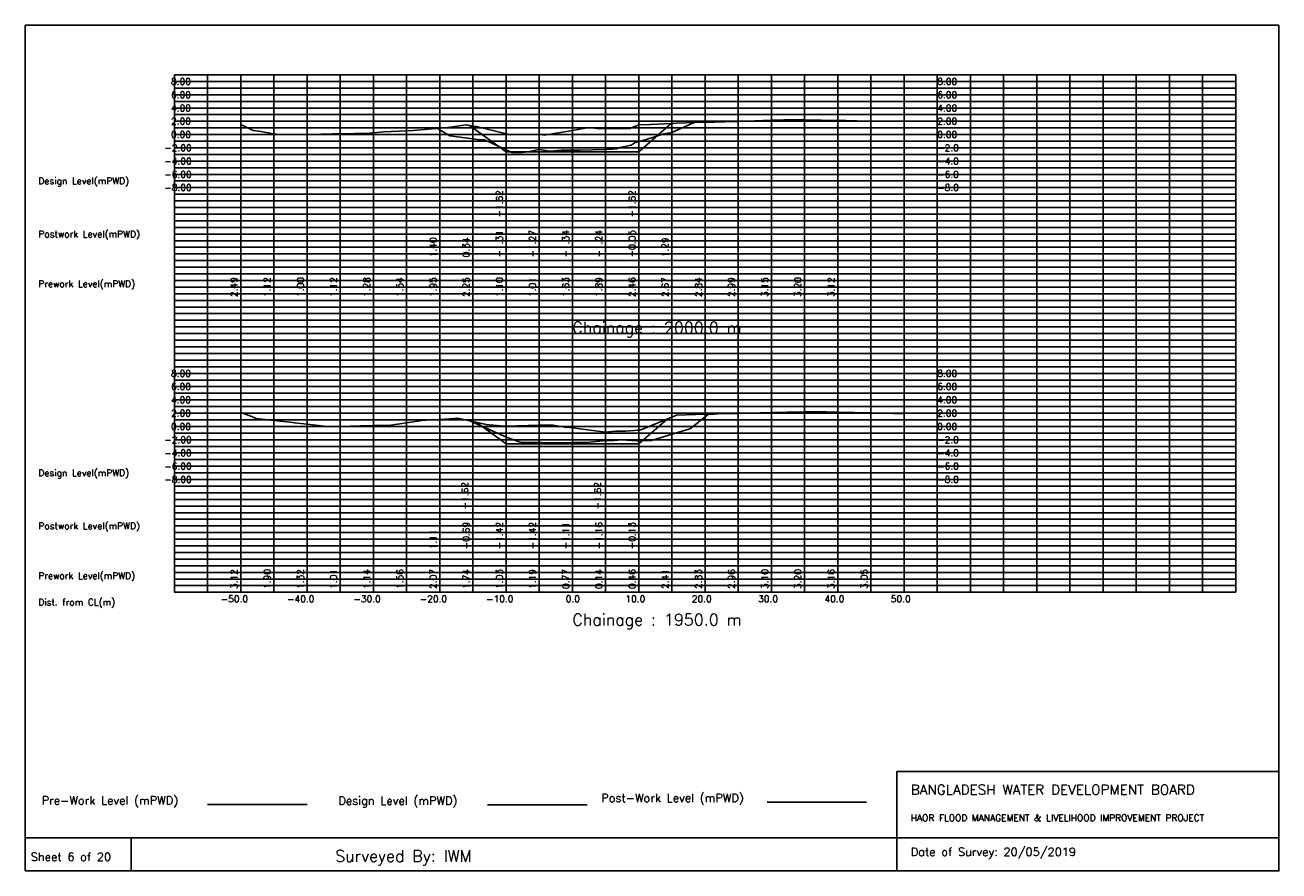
# Model space of a CAD drawing. Extents: x 0 to 189, y 0 to 128.
import ezdxf

# ---------------------------------------------------------------- set-up
doc = ezdxf.new("R2010")
doc.units = 0
doc.header["$MEASUREMENT"] = 0
doc.linetypes.add('1-1', pattern=[0])
for name, color, linetype in [('P1', 7, 'CONTINUOUS'), ('P15', 8, 'CONTINUOUS'), ('P2', 3, 'CONTINUOUS'), ('P3', 1, 'CONTINUOUS'), ('P6', 4, 'CONTINUOUS')]:
    doc.layers.add(name, color=color, linetype=linetype)
doc.styles.add('ROMAN_SIMPLEX', font='ROMANS')

msp = doc.modelspace()

# ---------------------------------------------------------------- linework, layer by layer
at = {"layer": 'P1'}
for p, q in [((0, 127.5), (0, 5)), ((0, 127.5), (189, 127.5)), ((189, 127.5), (189, 5)), ((131.4, 15), (131.4, 0)), ((131.4, 15), (189, 15)), ((16, 5), (16, 0))]:
    msp.add_line(p, q, dxfattribs=at)
at = {"layer": 'P1', "linetype": '1-1'}
msp.add_lwpolyline([(0, 0), (189, 0), (189, 5), (0, 5), (0, 0)], dxfattribs=at)
at = {"layer": 'P15', "linetype": '1-1'}
for points in [[(22.5, 120), (182.5, 120)], [(22.5, 42), (22.5, 120)], [(27.5, 42), (27.5, 120)], [(32.5, 42), (32.5, 120)], [(37.5, 42), (37.5, 120)], [(42.5, 42), (42.5, 120)], [(47.5, 42), (47.5, 120)], [(52.5, 42), (52.5, 120)], [(57.5, 42), (57.5, 120)], [(62.5, 42), (62.5, 120)], [(67.5, 42), (67.5, 120)], [(72.5, 42), (72.5, 120)], [(77.5, 42), (77.5, 120)], [(82.5, 42), (82.5, 120)], [(87.5, 42), (87.5, 120)], [(92.5, 42), (92.5, 120)], [(97.5, 42), (97.5, 120)], [(102.5, 42), (102.5, 120)], [(107.5, 42), (107.5, 120)], [(112.5, 42), (112.5, 120)], [(117.5, 42), (117.5, 120)], [(122.5, 42), (122.5, 120)], [(127.5, 42), (127.5, 120)], [(132.5, 42), (132.5, 120)], [(137.5, 42), (137.5, 120)], [(142.5, 42), (142.5, 120)], [(147.5, 42), (147.5, 120)], [(152.5, 42), (152.5, 120)], [(157.5, 42), (157.5, 120)], [(162.5, 42), (162.5, 120)], [(167.5, 42), (167.5, 120)], [(172.5, 42), (172.5, 120)], [(177.5, 42), (177.5, 120)], [(182.5, 42), (182.5, 120)], [(22.5, 119), (182.5, 119)], [(22.5, 118), (182.5, 118)], [(22.5, 117), (182.5, 117)], [(22.5, 116), (182.5, 116)], [(22.5, 115), (182.5, 115)], [(22.5, 114), (182.5, 114)], [(22.5, 113), (182.5, 113)], [(22.5, 112), (182.5, 112)], [(22.5, 111), (182.5, 111)], [(22.5, 110), (182.5, 110)], [(22.5, 109), (182.5, 109)], [(22.5, 108), (182.5, 108)], [(22.5, 107), (182.5, 107)], [(22.5, 106), (182.5, 106)], [(22.5, 105), (182.5, 105)], [(22.5, 104), (182.5, 104)], [(22.5, 103), (182.5, 103)], [(22.5, 102), (182.5, 102)], [(22.5, 101), (182.5, 101)], [(22.5, 100), (182.5, 100)], [(22.5, 99), (182.5, 99)], [(22.5, 98), (182.5, 98)], [(22.5, 97), (182.5, 97)], [(22.5, 96), (182.5, 96)], [(22.5, 95), (182.5, 95)], [(22.5, 94), (182.5, 94)], [(22.5, 93), (182.5, 93)], [(22.5, 92), (182.5, 92)], [(22.5, 91), (182.5, 91)], [(22.5, 90), (182.5, 90)], [(22.5, 89), (182.5, 89)], [(22.5, 88), (182.5, 88)], [(22.5, 87), (182.5, 87)], [(22.5, 86), (182.5, 86)], [(22.5, 85), (182.5, 85)], [(22.5, 84), (182.5, 84)], [(22.5, 83), (182.5, 83)], [(22.5, 82), (182.5, 82)], [(22.5, 81), (182.5, 81)], [(22.5, 80), (182.5, 80)], [(22.5, 79), (182.5, 79)], [(22.5, 78), (182.5, 78)], [(22.5, 77), (182.5, 77)], [(22.5, 76), (182.5, 76)], [(22.5, 75), (182.5, 75)], [(22.5, 74), (182.5, 74)], [(22.5, 73), (182.5, 73)], [(22.5, 72), (182.5, 72)], [(22.5, 71), (182.5, 71)], [(22.5, 70), (182.5, 70)], [(22.5, 69), (182.5, 69)], [(22.5, 68), (182.5, 68)], [(22.5, 67), (182.5, 67)], [(22.5, 66), (182.5, 66)], [(22.5, 65), (182.5, 65)], [(22.5, 64), (182.5, 64)], [(22.5, 63), (182.5, 63)], [(22.5, 62), (182.5, 62)], [(22.5, 61), (182.5, 61)], [(22.5, 60), (182.5, 60)], [(22.5, 59), (182.5, 59)], [(22.5, 58), (182.5, 58)], [(22.5, 57), (182.5, 57)], [(22.5, 56), (182.5, 56)], [(22.5, 55), (182.5, 55)], [(22.5, 54), (182.5, 54)], [(22.5, 53), (182.5, 53)], [(22.5, 52), (182.5, 52)], [(22.5, 51), (182.5, 51)], [(22.5, 50), (182.5, 50)], [(22.5, 49), (182.5, 49)], [(22.5, 48), (182.5, 48)], [(22.5, 47), (182.5, 47)], [(22.5, 46), (182.5, 46)], [(22.5, 45), (182.5, 45)], [(22.5, 44), (182.5, 44)], [(22.5, 43), (182.5, 43)], [(22.5, 42), (182.5, 42)]]:
    msp.add_lwpolyline(points, dxfattribs=at)
at = {"layer": 'P2'}
msp.add_line((27.5, 10), (42.5, 10), dxfattribs=at)
at = {"layer": 'P2', "linetype": '1-1'}
for points in [[(32.5, 112.49), (34.4, 111.59), (35.58, 111.46), (37.4, 111.13), (37.5, 111.12), (38.46, 111.01), (42.5, 111), (42.8, 111), (46.33, 111.09), (47.5, 111.12), (51.86, 111.23), (52.5, 111.28), (54.01, 111.42), (57.5, 111.54), (57.51, 111.54), (58.52, 111.59), (62.5, 111.95), (63.72, 112.06), (66.49, 112.47), (67.5, 112.25), (67.51, 112.24), (68.03, 112.19), (72.5, 111.1), (73.16, 110.94), (74.99, 110.99), (77.5, 111.01), (77.71, 111.01), (78.25, 110.91), (82.5, 111.63), (84.98, 112.05), (86.66, 111.84), (87.23, 111.9), (87.5, 111.89), (90.56, 111.86), (91.14, 111.91), (92.5, 112.46), (92.55, 112.48), (94.2, 112.52), (97.5, 112.67), (98.12, 112.7), (102.34, 112.84), (102.5, 112.84), (103.95, 112.89), (106.99, 112.97), (107.5, 112.99), (112.5, 113.15), (114.35, 113.2), (115.92, 113.22), (117.5, 113.2), (122.5, 113.12), (123.72, 113.11), (127.16, 113.03)], [(32.5, 69.12), (34.02, 68.57), (34.83, 68.19), (37.5, 67.9), (40.34, 67.59), (40.59, 67.54), (42.5, 67.32), (45.49, 66.97), (46, 66.96), (46.42, 66.98), (47.5, 67.01), (50.51, 67.1), (52.5, 67.14), (55.11, 67.2), (57.5, 67.56), (60.18, 67.97), (60.45, 67.97), (62.5, 68.07), (64.71, 68.18), (65.06, 68.21), (65.24, 68.24), (67.5, 67.74), (69.5, 67.31), (71.65, 67.08), (71.91, 67.02), (72.5, 67.03), (77.5, 67.19), (79.32, 67.24), (81.59, 66.85), (81.69, 66.87), (82.5, 66.77), (87.49, 66.14), (87.5, 66.14), (88.98, 66.3), (90.58, 66.27), (92.5, 66.46), (92.8, 66.49), (97.5, 68.41), (98.17, 68.69), (102.5, 68.83), (103.83, 68.87), (104.43, 68.88), (107.5, 68.96), (112.5, 69.1), (114.92, 69.16), (117.5, 69.2), (119.88, 69.23), (120.73, 69.2), (122.5, 69.16), (127.5, 69.05), (130.88, 68.97), (132.42, 68.88)]]:
    msp.add_lwpolyline(points, dxfattribs=at)
at = {"layer": 'P3'}
msp.add_line((69.72, 9.96), (84.72, 9.96), dxfattribs=at)
at = {"layer": 'P3', "linetype": '1-1'}
for points in [[(67, 112.35), (72.5, 108.37), (77.5, 108.37), (82.5, 108.37), (87.5, 108.37), (92.5, 108.37), (97.41, 112.67)], [(68, 67.63), (72.5, 64.37), (77.5, 64.37), (82.5, 64.37), (87.5, 64.37), (92.5, 64.37), (96.79, 68.12)]]:
    msp.add_lwpolyline(points, dxfattribs=at)
at = {"layer": 'P6'}
msp.add_line((111.85, 10.38), (126.85, 10.38), dxfattribs=at)
at = {"layer": 'P6', "linetype": '1-1'}
for points in [[(62.15, 111.92), (64.05, 110.83), (67.5, 110.34), (68.56, 110.2), (69.27, 110.19), (72.5, 108.69), (73.37, 108.29), (74.99, 108.31), (75.77, 108.39), (77.47, 108.73), (77.5, 108.73), (79.16, 108.49), (80.83, 108.63), (81.4, 108.65), (82.5, 108.66), (83.65, 108.62), (87.5, 108.76), (87.98, 108.78), (88.55, 108.79), (89.13, 108.83), (89.71, 109.03), (91.37, 109.42), (91.96, 109.8), (92.5, 109.95), (93.61, 110.25), (96.26, 111.09), (97.5, 111.29), (100.85, 112.79)], [(67.04, 67.84), (72.69, 65.31), (74.5, 64.66), (74.75, 64.62), (77.69, 64.58), (77.78, 64.58), (77.93, 64.51), (82.69, 64.58), (84.51, 64.6), (87.69, 64.89), (88.77, 64.9), (89.94, 64.98), (92.17, 64.84), (92.69, 64.84), (94.41, 64.86), (97.69, 65.87), (100.19, 66.64), (100.3, 66.68), (103.01, 68.85)]]:
    msp.add_lwpolyline(points, dxfattribs=at)

# ---------------------------------------------------------------- texts
at = {"layer": 'P1', "style": 'ROMAN_SIMPLEX'}
for s, height, rotation, p in [('8.00', 1, 360, (22, 118.5)), ('8.00', 1, 360, (137.5, 118.5)), ('6.00', 1, 360, (22, 116.5)), ('6.00', 1, 360, (137.5, 116.5)), ('4.00', 1, 360, (22, 114.5)), ('4.00', 1, 360, (137.5, 114.5)), ('2.00', 1, 360, (22, 112.5)), ('2.00', 1, 360, (137.5, 112.5)), ('0.00', 1, 360, (22, 110.5)), ('0.00', 1, 360, (137.5, 110.5)), ('-2.00', 1, 360, (21, 108.5)), ('-2.0', 1, 360, (137.5, 108.5)), ('-4.00', 1, 360, (21, 106.5)), ('-4.0', 1, 360, (137.5, 106.5)), ('Design Level(mPWD)', 1, 360, (2, 103.5)), ('-6.00', 1, 360, (21, 104.5)), ('-6.0', 1, 360, (137.5, 104.5)), ('-8.00', 1, 360, (21, 102.5)), ('-8.0', 1, 360, (137.5, 102.5)), ('-1.62', 1, 90, (72, 98.5)), ('-1.62', 1, 90, (92, 98.5)), ('Postwork Level(mPWD)', 1, 360, (2, 95.5)), ('1.40', 1, 90, (62, 92.5)), ('0.34', 1, 90, (67, 92.5)), ('-1.31', 1, 90, (72, 92.5)), ('-1.27', 1, 90, (77, 92.5)), ('-1.34', 1, 90, (82, 92.5)), ('-1.24', 1, 90, (87, 92.5)), ('-0.05', 1, 90, (92, 92.5)), ('1.29', 1, 90, (97, 92.5)), ('Prework Level(mPWD)', 1, 360, (2, 88)), ('2.49', 1, 90, (32, 86.5)), ('1.12', 1, 90, (37, 86.5)), ('1.00', 1, 90, (42, 86.5)), ('1.12', 1, 90, (47, 86.5)), ('1.28', 1, 90, (52, 86.5)), ('1.54', 1, 90, (57, 86.5)), ('1.95', 1, 90, (62, 86.5)), ('2.25', 1, 90, (67, 86.5)), ('1.10', 1, 90, (72, 86.5)), ('1.01', 1, 90, (77, 86.5)), ('1.63', 1, 90, (82, 86.5)), ('1.89', 1, 90, (87, 86.5)), ('2.46', 1, 90, (92, 86.5)), ('2.67', 1, 90, (97, 86.5)), ('2.84', 1, 90, (102, 86.5)), ('2.99', 1, 90, (107, 86.5)), ('3.15', 1, 90, (112, 86.5)), ('3.20', 1, 90, (117, 86.5)), ('3.12', 1, 90, (122, 86.5)), ('Chainage : 2000.0 m', 1.75, 360, (82.5, 81)), ('8.00', 1, 360, (22, 74.5)), ('8.00', 1, 360, (137.5, 74.5)), ('6.00', 1, 360, (22, 72.5)), ('6.00', 1, 360, (137.5, 72.5)), ('4.00', 1, 360, (22, 70.5)), ('4.00', 1, 360, (137.5, 70.5)), ('2.00', 1, 360, (22, 68.5)), ('2.00', 1, 360, (137.5, 68.5)), ('0.00', 1, 360, (22, 66.5)), ('0.00', 1, 360, (137.5, 66.5)), ('-2.00', 1, 360, (21, 64.5)), ('-2.0', 1, 360, (137.5, 64.5)), ('-4.00', 1, 360, (21, 62.5)), ('-4.0', 1, 360, (137.5, 62.5)), ('Design Level(mPWD)', 1, 360, (2, 59.5)), ('-6.00', 1, 360, (21, 60.5)), ('-6.0', 1, 360, (137.5, 60.5)), ('-8.00', 1, 360, (21, 58.5)), ('-8.0', 1, 360, (137.5, 58.5)), ('-1.62', 1, 90, (66.81, 54.5)), ('-1.62', 1, 90, (86.81, 54.5)), ('Postwork Level(mPWD)', 1, 360, (2, 51.5)), ('1.11', 1, 90, (62, 48.5)), ('-0.69', 1, 90, (67, 48.5)), ('-1.42', 1, 90, (72, 48.5)), ('-1.42', 1, 90, (77, 48.5)), ('-1.11', 1, 90, (82, 48.5)), ('-1.16', 1, 90, (87, 48.5)), ('-0.13', 1, 90, (92, 48.5)), ('Prework Level(mPWD)', 1, 360, (2, 44)), ('3.12', 1, 90, (32, 42.5)), ('1.90', 1, 90, (37, 42.5)), ('1.32', 1, 90, (42, 42.5)), ('1.01', 1, 90, (47, 42.5)), ('1.14', 1, 90, (52, 42.5)), ('1.56', 1, 90, (57, 42.5)), ('2.07', 1, 90, (62, 42.5)), ('1.74', 1, 90, (67, 42.5)), ('1.03', 1, 90, (72, 42.5)), ('1.19', 1, 90, (77, 42.5)), ('0.77', 1, 90, (82, 42.5)), ('0.14', 1, 90, (87, 42.5)), ('0.46', 1, 90, (92, 42.5)), ('2.41', 1, 90, (97, 42.5)), ('2.83', 1, 90, (102, 42.5)), ('2.96', 1, 90, (107, 42.5)), ('3.10', 1, 90, (112, 42.5)), ('3.20', 1, 90, (117, 42.5)), ('3.16', 1, 90, (122, 42.5)), ('3.05', 1, 90, (127, 42.5)), ('Dist. from CL(m)', 1, 360, (2, 40)), ('-50.0', 1, 360, (29.5, 40.5)), ('-40.0', 1, 360, (39.5, 40.5)), ('-30.0', 1, 360, (49.5, 40.5)), ('-20.0', 1, 360, (59.5, 40.5)), ('-10.0', 1, 360, (69.5, 40.5)), ('0.0', 1, 360, (81.5, 40.5)), ('10.0', 1, 360, (90.5, 40.5)), ('20.0', 1, 360, (100.5, 40.5)), ('30.0', 1, 360, (110.5, 40.5)), ('40.0', 1, 360, (120.5, 40.5)), ('50.0', 1, 360, (130.5, 40.5)), ('Chainage : 1950.0 m', 1.75, 360, (82.5, 37)), (' Sheet 6 of 20', 1.25, 360, (0, 1.5))]:
    msp.add_text(s, height=height, rotation=rotation, dxfattribs=at).set_placement(p)
for s, height, p in [('Pre-Work Level (mPWD)', 1.25, (2.5, 10)), ('Design Level (mPWD)', 1.25, (47.22, 9.96)), ('Post-Work Level (mPWD)', 1.25, (86.85, 10.38)), ('BANGLADESH WATER DEVELOPMENT BOARD', 1.5, (133.5, 11.5)), ('HAOR FLOOD MANAGEMENT & LIVELIHOOD IMPROVEMENT PROJECT', 1, (133.5, 7.5)), ('Surveyed By: IWM ', 1.75, (46.75, 1.38)), ('Date of Survey: 20/05/2019', 1.25, (133.5, 2.25))]:
    msp.add_text(s, height=height, dxfattribs=at).set_placement(p)

doc.saveas('drawing.dxf')
